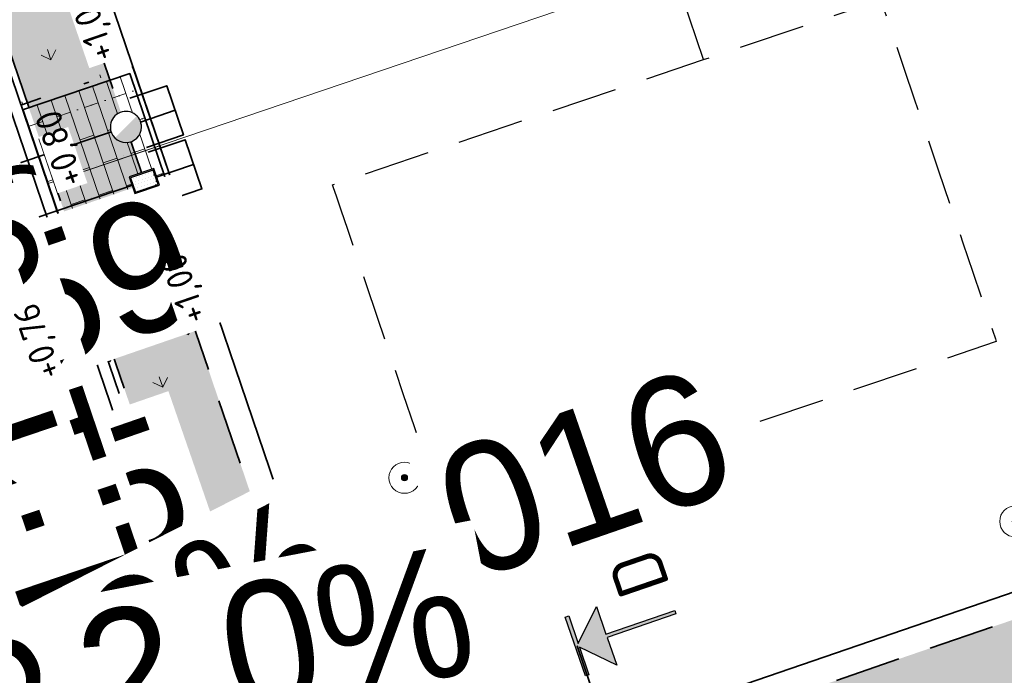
# Model space of a CAD drawing. Header units: metres. Extents: x 264779 to 275389, y 575281 to 580396.
# Tile 48 of 174: x 265297 to 265316, y 576972 to 576984. Entities that reach past the tile are written whole.
import ezdxf
from ezdxf.enums import TextEntityAlignment as Align

# ---------------------------------------------------------------- set-up
doc = ezdxf.new("R2018")
doc.units = ezdxf.units.M
doc.set_wipeout_variables(frame=1)
for name, pattern in [('AM-AS', [16, 10, -2, 2, -2]), ('B-WE-RI-HWA_HUISAANSLUITING_PVC_160-G', [20, 6.5, -1.5, 2.5, -1.5, 2.5, -1.5, 2.5, -1.5]), ('B-WE-RI-HWA_PVC_315-G', [10, 2, -1.125, 0.75, -1.125, 2, -1.125, 0.75, -1.125]), ('B-WE-VH-KANTOPSLUITING_OPSLUITBAND_[AFMETINGEN1]-G', [10, 5.5, -0.875, 0, -0.875, 1, -0.875, 0, -0.875]), ('B-WE-VH-KANTOPSLUITING_TROTTOIRBAND_RWS_[AFMETINGEN1]-G', [10, 2.5, -1.5, 0, -1.5, 0, -1.5, 0, -1.5, 0, -1.5]), ('DASHED', [19.049999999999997, 12.7, -6.35]), ('XX-CENTER', [8, 5, -1, 1, -1])]:
    doc.linetypes.add(name, pattern=pattern)
for name, color, linetype, lineweight in [('B-ME-MO-BORING-S', 252, 'Continuous', 18), ('N-CO-AM-AS-G', 10, 'AM-AS', 9), ('N-OI-RI-ALGEMEEN-B.O.B.-T25', 7, 'Continuous', 25), ('N-OI-RI-ALGEMEEN-INFORMATIE-T25', 7, 'Continuous', 25), ('N-OI-RI-ALGEMEEN-STROOMRICHTING-S', 7, 'Continuous', 25), ('N-OI-RI-ALGEMEEN-VERHANG-T25', 7, 'Continuous', 25), ('N-WE-GW-BERM-G', 90, 'Continuous', 35), ('N-WE-KL-TRACE-A', 7, 'Continuous', 25), ('N-WE-KL-TRACE-G', 7, 'DASHED', 35), ('N-WE-VH-GOOT_SBS-G', 40, 'Continuous', 35), ('N-WE-VH-KANTOPSLUITING_ELEMENT_VERLOOPBAND_110-220x250_190-220x160-G', 40, 'Continuous', 35), ('N-WE-VH-KANTOPSLUITING_INRITBAND_190-220x160-G', 60, 'B-WE-VH-KANTOPSLUITING_GAZONBAND_[AFMETINGEN1]-G', 35), ('N-WE-VH-KANTOPSLUITING_OPSLUITBAND_100x200-G', 60, 'B-WE-VH-KANTOPSLUITING_OPSLUITBAND_[AFMETINGEN1]-G', 35), ('N-WE-VH-KANTOPSLUITING_TROTTOIRBAND_RWS_110-220x250-G', 60, 'B-WE-VH-KANTOPSLUITING_TROTTOIRBAND_RWS_[AFMETINGEN1]-G', 35), ('N-WE-VH-VERHARDING_STRAATBAKSTEEN_DIKFORMAAT_HALF-G', 40, 'Continuous', 35), ('N-WE-VH-VERHARDING_STRAATBAKSTEEN_DIKFORMAAT_KEPER-G', 40, 'Continuous', 35), ('N-XX-AL-HOOGTELABEL-T25-M', 7, 'Continuous', 25), ('T-WE-GR-TOEKOMSTIG-G', 3, 'DASHED', 25), ('X-XX-AL-AANPIJLING-T25', 7, 'Continuous', 25), ('X-XX-AL-PROFIELLIJN-S', 7, 'Continuous', 25), ('X-XX-AL-T18-1000', 10, 'Continuous', 18), ('X-XX-AL-VERKANTING_DAKPROFIEL-S', 7, 'Continuous', 25), ('X-XX-AL-VERWIJZING_DOORSNEDE-G', 7, 'XX-CENTER', 35)]:
    doc.layers.add(name, color=color, linetype=linetype, lineweight=lineweight)
for name, color, linetype, lineweight, true_color in [('N-BH-KG-GRENS_PERCEEL-G', 160, 'KG-PERCEEL', 18, 0x003fff), ('N-GV-GR-GRAS_BERMKRUIDENMENGSEL-A', 7, 'Continuous', 18, 0x00a500), ('N-OI-RI-DWA_ERFSCHEIDINGSPUT-S', 20, 'Continuous', 25, 0xff3f00), ('N-OI-RI-DWA_HUISAANSLUITING_PVC_160-G', 20, 'B-WE-RI-DWA_HUISAANSLUITING_PVC_160-G', 35, 0xff3f00), ('N-OI-RI-DWA_PVC_250-G', 20, 'B-WE-RI-DWA_PVC_250-G', 35, 0xff3f00), ('N-OI-RI-HWA_HUISAANSLUITING_PVC_160-G', 150, 'B-WE-RI-HWA_HUISAANSLUITING_PVC_160-G', 35, 0x007fff), ('N-OI-RI-HWA_HULPSTUK-S', 150, 'Continuous', 25, 0x007fff), ('N-OI-RI-HWA_PVC_315-G', 150, 'B-WE-RI-HWA_PVC_315-G', 35, 0x007fff), ('N-WE-RI-DWA_AFDEKKAP-G', 20, 'Continuous', 35, 0xff3f00), ('N-WE-RI-HWA_AFDEKKAP-G', 150, 'Continuous', 35, 0x007fff), ('N-WE-VH-VERHARDING_STRAATBAKSTEEN_DIKFORMAAT_HALF_PAARS-BRUIN-A', 7, 'Continuous', 18, 0x66332b), ('N-WE-VH-VERHARDING_STRAATBAKSTEEN_DIKFORMAAT_KEPER-ROOD-PAARS-A', 7, 'Continuous', 18, 0xa45729)]:
    doc.layers.add(name, color=color, linetype=linetype, lineweight=lineweight, true_color=true_color)
doc.layers.add('X-XX-AL-HULPLAAG-G', color=6, linetype='Continuous', lineweight=18, plot=False)
doc.styles.add('NLCS-ISO', font='NLCS-ISO.ttf')
doc.styles.add('NLCS-ISO-ANNOTATIVE-T18', font='NLCS-ISO.ttf', dxfattribs={"height": 1.8})
doc.styles.add('NLCS-ISO-ANNOTATIVE-T25', font='NLCS-ISO.ttf', dxfattribs={"height": 2.5})
doc.styles.add('NLCS-ISO-M1000-T25', font='NLCS-ISO.ttf', dxfattribs={"height": 2.5})
doc.styles.get("Standard").update_dxf_attribs({"font": 'arial.ttf'})
doc.linetypes.add('B-WE-RI-DWA_HUISAANSLUITING_PVC_160-G', pattern='A,2.5,-1,[160,NLCS.shx,S=0.25,R=0,X=0,Y=0],-1.5,[160,NLCS.shx,S=0.25,R=0,X=0,Y=0],-1.5,[160,NLCS.shx,S=0.25,R=0,X=0,Y=0],-1,2.5', length=10)
doc.linetypes.add('B-WE-RI-DWA_PVC_250-G', pattern='A,6,-5.5,["O   O   O",NLCS-ISO,S=0.5,R=0,X=-2.5,Y=-0.2],-3.5,5', length=20)
doc.linetypes.add('B-WE-VH-KANTOPSLUITING_GAZONBAND_[AFMETINGEN1]-G', pattern='A,4,-3,[160,NLCS.shx,S=0.25,R=0,X=0,Y=0],-3', length=10)
doc.linetypes.add('KG-PERCEEL', pattern='A,2.75,-1,["P",Standard,S=0.9,R=0,X=-0.5,Y=-0.45],-1,2.75,-1,[5,NLCS.shx,S=0.375,R=0,X=0,Y=0],-1', length=9.5)
doc.dimstyles.new('NLCS-ANNOTATIVE-T25-SCHRAP', dxfattribs={"dimtxt": 2.5, "dimasz": 1.4, "dimexe": 2, "dimexo": 2, "dimgap": 0.7, "dimtad": 1, "dimzin": 0, "dimtxsty": 'NLCS-ISO-ANNOTATIVE-T25', "dimblk": 'OBLIQUE', "dimcen": 2.5, "dimdle": 2, "dimclrd": 256, "dimclre": 256, "dimclrt": 256, "dimadec": 1, "dimazin": 0, "dimtfac": 1, "dimtofl": 0, "dimtmove": 1, "dimatfit": 0, "dimldrblk": 'OBLIQUE', "dimfxl": 2, "dimfxlon": 1, "dimtfillclr": 256, "dimtolj": 1, "dimtzin": 0, "dimlwd": 18, "dimlwe": 18, "dimarcsym": 0})

# ---------------------------------------------------------------- blocks, each defined once
blk = doc.blocks.new('_Oblique')
at = {"color": 0, "linetype": 'ByBlock', "lineweight": -2}
blk.add_line((-0.5, -0.5), (0.5, 0.5), dxfattribs=at)
blk = doc.blocks.new('*D119')
at = {"layer": 'Defpoints', "color": 0, "transparency": 16777216}
for p in [(265317.8720131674, 576974.1529578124), (265303.5916936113, 576969.2490405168), (265305.5659922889, 576964.1117633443)]:
    blk.add_point(p, dxfattribs=at)
at = {"layer": 'X-XX-AL-AANPIJLING-T25', "lineweight": 18, "transparency": 16777216}
for p, q in [((265319.7882556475, 576968.5728157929), (265317.7420983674, 576974.5312726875)), ((265317.4936982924, 576974.0230430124), (265318.2503280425, 576974.2828726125)), ((265319.2800259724, 576968.821215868), (265320.0366557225, 576969.081045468))]:
    blk.add_line(p, q, dxfattribs=at)
at = {"layer": 'X-XX-AL-AANPIJLING-T25', "lineweight": 18, "transparency": 16777216, "xscale": 0.28, "yscale": 0.28, "zscale": 0.28}
for p, rotation in [((265317.8720131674, 576974.1529578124), 108.9526709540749), ((265319.6583408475, 576968.9511306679), 288.9526709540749)]:
    blk.add_blockref('_Oblique', p, dxfattribs=dict(at, rotation=rotation))
at = {"layer": 'X-XX-AL-AANPIJLING-T25', "transparency": 16777216, "insert": (265318.3490306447, 576971.40913796), "char_height": 0.5, "attachment_point": 5, "rotation": 108.95267095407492, "style": 'NLCS-ISO-ANNOTATIVE-T25', "bg_fill": 3, "box_fill_scale": 1.1, "bg_fill_color": 256, "bg_fill_true_color": 13158600, "bg_fill_transparency": 0}
blk.add_mtext('\\A1;5,50', dxfattribs=at)
blk = doc.blocks.new('*U37')
h = blk.add_hatch(color=256)
h.dxf.hatch_style = 1
h.paths.add_polyline_path([(10.64005942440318, 3.653988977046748), (0, 0), (-10.64005942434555, -3.653988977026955), (0.8119975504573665, -2.364457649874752)])
at = {"flags": 128}
blk.add_lwpolyline([(10.64005942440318, 3.653988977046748), (0, 0), (-10.64005942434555, -3.653988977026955), (0.8119975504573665, -2.364457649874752)], close=True, dxfattribs=at)
at = {"lineweight": 30, "flags": 27}
blk.add_attdef('HELLING_2', text='', height=2.499999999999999, rotation=206.9533991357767, dxfattribs=at).set_placement((10.71859738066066, -1.763949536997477), align=Align.TOP_LEFT)
at = {"lineweight": 30}
blk.add_attdef('HELLING', text='', height=2.5, rotation=190.9533991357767, dxfattribs=at).set_placement((-1.23282148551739, -6.608771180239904), align=Align.TOP_LEFT)
blk = doc.blocks.new('Boring uitgevoerd door derden')
h = blk.add_hatch(color=256)
h.dxf.hatch_style = 1
edge = h.paths.add_edge_path()
edge.add_arc((0, 0), 0.3, 0, 360)
for radius in [1.5, 0.3]:
    blk.add_circle((0, 0), radius)
at = {"lineweight": 30, "flags": 104}
blk.add_attdef('01', text='', height=1.8, dxfattribs=at).set_placement((2.521141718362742, 0.9948078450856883), align=Align.TOP_LEFT)
blk = doc.blocks.new('*U150')
at = {"flags": 128}
blk.add_lwpolyline([(-8.381903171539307e-09, -4.656612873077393e-10), (-86.20789492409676, 253.6943789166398)], dxfattribs=at)
at = {"layer": 'N-OI-RI-ALGEMEEN-B.O.B.-T25', "lineweight": 30, "ltscale": 0.5, "oblique": 30, "flags": 8}
for tag, p in [('+0,00', (-83.66676012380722, 244.6481309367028)), ('+0,01', (-1.323742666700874, 2.33425459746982))]:
    blk.add_attdef(tag, text='', height=2.5, rotation=108.7682761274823, dxfattribs=at).set_placement(p, align=Align.BOTTOM_LEFT)
at = {"layer": 'N-OI-RI-ALGEMEEN-INFORMATIE-T25', "lineweight": 30, "ltscale": 0.5, "oblique": 30, "flags": 8}
blk.add_attdef('BETON%%C160', text='', height=2.5, rotation=108.7682761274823, dxfattribs=at).set_placement((-46.49143291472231, 146.0819556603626), align=Align.BOTTOM_RIGHT)
at = {"layer": 'N-OI-RI-ALGEMEEN-VERHANG-T25', "lineweight": 30, "ltscale": 0.5, "oblique": 30, "flags": 8}
blk.add_attdef('1:1000', text='', height=2.5, rotation=108.7682761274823, dxfattribs=at).set_placement((-46.02916097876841, 133.8942856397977), align=Align.BOTTOM_LEFT)
blk = doc.blocks.new('*U155')
at = {"layer": 'N-OI-RI-ALGEMEEN-B.O.B.-T25', "lineweight": 30, "ltscale": 0.5, "oblique": 30, "flags": 42}
for tag, p in [('+0,00', (260.7028450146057, 89.43744039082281)), ('+0,01', (2.655698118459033, 0.3851060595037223))]:
    blk.add_attdef(tag, text='', height=2.5, rotation=19.04007004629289, dxfattribs=at).set_placement(p, align=Align.TOP_LEFT)
at = {"layer": 'N-OI-RI-ALGEMEEN-INFORMATIE-T25', "lineweight": 30, "ltscale": 0.5, "oblique": 30, "flags": 43}
blk.add_attdef('BETON%%C160', text='', height=2.5, rotation=19.04007004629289, dxfattribs=at).set_placement((110.9467408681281, 41.43568068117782), align=Align.TOP_RIGHT)
at = {"layer": 'N-OI-RI-ALGEMEEN-VERHANG-T25', "lineweight": 30, "ltscale": 0.5, "oblique": 30, "flags": 43}
blk.add_attdef('1:1000', text='', height=2.5, rotation=19.04007004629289, dxfattribs=at).set_placement((101.9826987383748, 34.66385445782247), align=Align.TOP_LEFT)
blk = doc.blocks.new('*U154')
at = {"layer": 'N-OI-RI-ALGEMEEN-STROOMRICHTING-S', "ltscale": 0.9999899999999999}
blk.add_hatch(color=256, dxfattribs=at).paths.add_polyline_path([(-27.05321603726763, 79.54384361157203), (-24.35620239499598, 74.51933879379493), (-26.13155604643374, 73.91622652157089)])
at = {"flags": 128}
blk.add_lwpolyline([(-9.778887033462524e-09, -9.313225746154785e-10), (-30.62891586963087, 90.16092047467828)], dxfattribs=at)
at = {"layer": 'N-OI-RI-ALGEMEEN-STROOMRICHTING-S', "ltscale": 0.9999899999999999}
blk.add_lwpolyline([(-27.05321604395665, 79.54384360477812), (-24.35620240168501, 74.51933878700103), (-26.13155605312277, 73.916226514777)], close=True, dxfattribs=at)
at = {"layer": 'N-OI-RI-ALGEMEEN-B.O.B.-T25', "lineweight": 30, "ltscale": 0.5, "oblique": 30, "flags": 58}
for tag, p in [('+0,00', (-27.13311393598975, 81.43903206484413)), ('+0,01', (-0.3722748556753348, 2.657527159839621))]:
    blk.add_attdef(tag, text='', height=2.5, rotation=108.7633370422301, dxfattribs=at).set_placement(p, align=Align.TOP_LEFT)
at = {"layer": 'N-OI-RI-ALGEMEEN-INFORMATIE-T25', "lineweight": 30, "ltscale": 0.5, "oblique": 30, "flags": 58}
blk.add_attdef('BETON%%C160', text='', height=2.5, rotation=108.7633370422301, dxfattribs=at).set_placement((-27.7273117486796, 72.27935525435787), align=Align.TOP_RIGHT)
at = {"layer": 'N-OI-RI-ALGEMEEN-VERHANG-T25', "lineweight": 30, "ltscale": 0.5, "oblique": 30, "flags": 58}
blk.add_attdef('1:1000', text='', height=2.5, rotation=108.7633370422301, dxfattribs=at).set_placement((-18.58526234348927, 56.21849949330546), align=Align.TOP_LEFT)
blk = doc.blocks.new('*U156')
for p, q in [((-0.4999999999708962, 0), (-5.820766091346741e-11, 0.1099999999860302)), ((-5.820766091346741e-11, 0.1099999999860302), (-0.5000000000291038, 0.1099999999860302)), ((-0.5000000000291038, 0.1099999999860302), (-0.4999999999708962, 0)), ((0, 0), (-5.820766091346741e-11, 0.1099999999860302)), ((-0.4999999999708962, 0), (0, 0))]:
    blk.add_line(p, q)
blk = doc.blocks.new('*U174')
at = {"ltscale": 0.9999899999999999}
blk.add_wipeout([(-1.125000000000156, 0.7499999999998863), (1.124999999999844, 0.7499999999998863), (1.124999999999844, -0.7499999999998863), (-1.125000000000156, -0.7499999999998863)], dxfattribs=at)
h = blk.add_hatch(color=256, dxfattribs=at)
h.paths.add_polyline_path([(1.124999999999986, 0.7499999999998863), (-1.124999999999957, 0.7499999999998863), (-1.124999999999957, -0.7499999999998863), (1.124999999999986, -0.7499999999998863)])
h.paths.add_polyline_path([(1.025000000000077, 0.6499999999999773), (1.025000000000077, -0.6499999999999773), (-1.025000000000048, -0.6499999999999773), (-1.025000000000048, 0.6499999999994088)], flags=16)
h = blk.add_hatch(dxfattribs=at)
h.set_pattern_fill('DOTS', color=256, scale=0.175, style=0)
h.set_pattern_definition([(0, (-0.9750000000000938, -0.6000000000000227), (0.13890625, 0.2778125), [0, -0.2778125])])
h.paths.add_polyline_path([(-1.025000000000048, -0.6499999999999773), (1.025000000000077, -0.6499999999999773), (1.025000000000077, 0.6499999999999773), (-1.025000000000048, 0.6499999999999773)])
at = {"ltscale": 0.9999899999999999, "flags": 128}
for points in [[(-1.124999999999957, -0.7499999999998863), (1.124999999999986, -0.7499999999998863), (1.124999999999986, 0.7499999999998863), (-1.124999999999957, 0.7499999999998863)], [(-1.025000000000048, -0.6499999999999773), (1.025000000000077, -0.6499999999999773), (1.025000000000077, 0.6499999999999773), (-1.025000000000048, 0.6499999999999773)], [(-1.025000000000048, -0.6499999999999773), (1.025000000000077, -0.6499999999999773), (1.025000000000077, 0.6499999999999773), (-1.025000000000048, 0.6499999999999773)]]:
    blk.add_lwpolyline(points, close=True, dxfattribs=at)
blk = doc.blocks.new('N-SRI-PUT_VWA_KUNSTSTOF-SO')
at = {"ltscale": 0.9999899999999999}
blk.add_wipeout([(9.540979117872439e-18, 1.4999999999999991), (-0.5856952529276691, 1.3809276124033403), (-1.164229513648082, 0.9458169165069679), (-1.449394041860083, 0.3863378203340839), (-1.491053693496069, -0.16358142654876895), (-1.403250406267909, -0.529988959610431), (-1.1882968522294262, -0.9153964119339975), (-0.8418268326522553, -1.2415021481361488), (-0.33375398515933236, -1.4623981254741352), (0.5193889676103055, -1.4072082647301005), (0.9838403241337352, -1.1322800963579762), (1.3797375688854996, -0.5884931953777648), (1.5, 0), (1.2940582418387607, 0.7585599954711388), (1.0698379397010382, 1.0514022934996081), (0.7324707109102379, 1.3090021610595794), (0.39933831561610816, 1.445866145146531)], dxfattribs=at)
h = blk.add_hatch(color=256, dxfattribs=at)
edge = h.paths.add_edge_path()
edge.add_line((1.042766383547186, 1.078257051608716), (-1.063365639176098, -1.057947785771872))
edge.add_arc((2.028708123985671e-16, 0), 1.5, 224.8536663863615, 405.9586295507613)
at = {"ltscale": 0.9999899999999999, "flags": 128}
blk.add_lwpolyline([(1.5, 0, 0.9999999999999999), (-1.5, 0, 0.9999999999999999), (1.5, 0)], format="xyb", close=True, dxfattribs=at)
blk = doc.blocks.new('*U183')
for points in [[(0.06792038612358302, 103.0020149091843), (0.4179194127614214, 103.0011894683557), (0.4112555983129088, 100.1756343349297), (3.242911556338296, 102.9945269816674), (3.236237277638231, 100.1645348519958), (10.23621781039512, 100.1480260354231), (10.23541595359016, 99.80802698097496), (3.235435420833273, 99.82453579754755), (3.228761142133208, 96.9945436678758), (0.4104307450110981, 99.8258844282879), (0.4037600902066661, 96.99742888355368), (0.05376106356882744, 96.99825432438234)], [(-0.1820836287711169, -3.003356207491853), (0.1679153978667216, -3.004181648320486), (0.1745867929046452, -0.1754122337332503), (2.992916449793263, -3.00706686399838), (2.999590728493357, -0.1770747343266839), (9.99957126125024, -0.1935835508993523), (10.0003731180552, 0.1464155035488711), (3.000392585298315, 0.162924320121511), (3.007066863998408, 2.992916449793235), (0.1754122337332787, 0.1745867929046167), (0.1820747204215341, 2.999578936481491), (-0.1679243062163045, 3.000404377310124)]]:
    blk.add_hatch(color=256).paths.add_polyline_path(points)
at = {"linetype": 'Continuous'}
for points in [[(0.06792038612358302, 103.0020149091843), (0.4179194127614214, 103.0011894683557), (0.4112555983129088, 100.1756343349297), (3.242911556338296, 102.9945269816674), (3.236237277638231, 100.1645348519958), (10.23621781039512, 100.1480260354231), (10.23541595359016, 99.80802698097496), (3.235435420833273, 99.82453579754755), (3.228761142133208, 96.9945436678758), (0.4104307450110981, 99.8258844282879), (0.4037600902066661, 96.99742888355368), (0.05376106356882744, 96.99825432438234), (0.06792038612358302, 103.0020149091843)], [(0.1679153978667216, -3.004181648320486), (0.1695092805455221, -2.328351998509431), (0.1745860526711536, -0.1757261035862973), (0.9114000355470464, -0.9157091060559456), (2.992916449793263, -3.007066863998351), (2.999590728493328, -0.1770747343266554), (9.999571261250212, -0.1935835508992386), (10.00037311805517, 0.146415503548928), (3.000392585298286, 0.1629243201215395), (3.007066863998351, 2.992916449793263), (1.591239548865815, 1.583751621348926), (0.1754109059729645, 0.1740238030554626), (0.1820747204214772, 2.999578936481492), (-0.1679243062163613, 3.000404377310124), (-0.1820836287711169, -3.003356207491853)]]:
    blk.add_lwpolyline(points, dxfattribs=at)
at = {"layer": 'X-XX-AL-VERWIJZING_DOORSNEDE-G'}
blk.add_lwpolyline([(0, 0), (0.2358402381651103, 99.99972189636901)], dxfattribs=at)
at = {"char_height": 4.999999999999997, "attachment_point": 2, "rotation": 89.86487337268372, "style": 'NLCS-ISO', "bg_fill": 3, "box_fill_scale": 1.15, "bg_fill_color": 256, "bg_fill_transparency": 0}
for insert in [(5.635316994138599, 104.6480328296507), (5.368562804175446, -4.848520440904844)]:
    blk.add_mtext('D', dxfattribs=dict(at, insert=insert))

msp = doc.modelspace()

# ---------------------------------------------------------------- hatches: boundary and pattern name
at = {"layer": 'N-GV-GR-GRAS_BERMKRUIDENMENGSEL-A'}
h = msp.add_hatch(dxfattribs=at)
h.set_pattern_fill('AGR-KRUIDEN', color=256, scale=0.562500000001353, pattern_type=2)
h.set_pattern_definition([(109.0885257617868, (229482.5457158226, 679358.1830039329), (-1.011904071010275, 0.4916046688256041), [0.2109375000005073, -1.38005275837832]), (64.0885257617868, (229482.5457158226, 679358.1830039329), (-1.011904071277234, 0.4916046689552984), [0.2109375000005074, -0.9140625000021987]), (154.0885257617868, (229482.5457158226, 679358.1830039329), (-0.4916046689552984, -1.011904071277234), [0.2109375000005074, -0.9140625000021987])])
h.paths.add_polyline_path([(265296.5855201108, 576982.7895588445), (265295.9822252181, 576984.5648403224), (265298.1401645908, 576985.2981740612), (265298.7420171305, 576983.5224024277)])
h = msp.add_hatch(dxfattribs=at)
h.set_pattern_fill('AGR-KRUIDEN', color=256, scale=0.562500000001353, pattern_type=2)
h.set_pattern_definition([(109.0885257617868, (229484.1786392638, 679353.3778932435), (-1.011904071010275, 0.4916046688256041), [0.2109375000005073, -1.38005275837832]), (64.0885257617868, (229484.1786392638, 679353.3778932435), (-1.011904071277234, 0.4916046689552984), [0.2109375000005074, -0.9140625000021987]), (154.0885257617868, (229484.1786392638, 679353.3778932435), (-0.4916046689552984, -1.011904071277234), [0.2109375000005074, -0.9140625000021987])])
h.paths.add_polyline_path([(265298.5804254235, 576976.9192647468), (265297.6151486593, 576979.7597296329), (265299.7730880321, 576980.4930633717), (265300.7369224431, 576977.65210833)])
h = msp.add_hatch(dxfattribs=at)
h.set_pattern_fill('AGR-KRUIDEN', color=256, scale=0.562500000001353, pattern_type=2)
h.set_pattern_definition([(109.0885257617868, (229946.4539325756, 679547.0011022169), (-1.011904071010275, 0.4916046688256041), [0.2109375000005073, -1.38005275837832]), (64.0885257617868, (229946.4539325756, 679547.0011022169), (-1.011904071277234, 0.4916046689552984), [0.2109375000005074, -0.9140625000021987]), (154.0885257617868, (229946.4539325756, 679547.0011022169), (-0.4916046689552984, -1.011904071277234), [0.2109375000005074, -0.9140625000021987])])
h.paths.add_polyline_path([(265308.3206089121, 576970.8730356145), (265303.5916936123, 576969.2490405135), (265301.9831511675, 576973.9832343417, 0.1187619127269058), (265300.0036374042, 576972.7312600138), (265301.271455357, 576969.0005244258, 0.303467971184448), (265306.370562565, 576965.0923726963, 0.3403760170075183)])
at = {"layer": 'N-WE-KL-TRACE-A'}
h = msp.add_hatch(dxfattribs=at)
h.set_pattern_fill('DOTS', color=256, scale=0.5, angle=-0.06904606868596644)
h.set_pattern_definition([(19.01947969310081, (53607.36198386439, 115305.8521389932), (0.0233067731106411, 0.1759509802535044), [0, -0.15875])])
h.paths.add_polyline_path([(265327.7550558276, 576975.2739278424), (265328.2844766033, 576973.7323061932), (265330.6489358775, 576974.5442990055), (265330.811333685, 576974.0714124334), (265328.4468761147, 576973.2594146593), (265331.0257819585, 576965.7498924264), (265333.3902396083, 576966.5618899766), (265333.5526391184, 576966.0889984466), (265330.7152899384, 576965.1146013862), (265327.2821642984, 576975.1115283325), (265302.249926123, 576966.5150046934), (265296.3305568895, 576983.9366408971), (265248.5429066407, 576967.4441912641), (265253.8439944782, 576952.0840393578), (265253.3713505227, 576951.9209207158), (265248.0702626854, 576967.2810726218), (265234.3635897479, 576962.5506326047), (265234.2004711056, 576963.0232765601), (265259.959607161, 576971.9132565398), (265257.0724071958, 576980.2790545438), (265257.5450511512, 576980.4421731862), (265260.4322511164, 576972.076375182), (265286.900312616, 576981.2110191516), (265284.0131126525, 576989.5768171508), (265284.4857566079, 576989.7399357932), (265287.3729565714, 576981.374137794), (265296.169700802, 576984.4100657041), (265285.3528209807, 577016.2458471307), (265286.9151049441, 577016.7766661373), (265303.2796546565, 576968.6132182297), (265380.1514362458, 576995.0123793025), (265363.7853766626, 577042.6687481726), (265365.3459187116, 577043.2046665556), (265374.8911988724, 577015.4097419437), (265455.3517203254, 577043.0413412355), (265455.8875573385, 577041.4810361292), (265375.4271172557, 577013.8491998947), (265382.7773199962, 576992.4461265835), (265464.4897470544, 577020.5076558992), (265464.6521448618, 577020.034769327), (265462.2876872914, 577019.222771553), (265464.8665931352, 577011.71324932), (265467.231050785, 577012.5252468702), (265467.3934502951, 577012.0523553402), (265464.5561011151, 577011.0779582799), (265461.8147957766, 577019.0603719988), (265382.9397195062, 576991.9732350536), (265393.0300972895, 576962.5874087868), (265427.3383926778, 576974.3693673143), (265424.6274317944, 576982.2671445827), (265426.1879756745, 576982.8030576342), (265428.8989365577, 576974.9052803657), (265473.5102490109, 576990.2254420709), (265474.049848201, 576988.66616275), (265393.5660277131, 576961.0268316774), (265400.9270882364, 576939.5957721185), (265399.3665461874, 576939.0598537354), (265392.0054838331, 576960.4909186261), (265390.5868075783, 576960.0037249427), (265390.0508771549, 576961.5643020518), (265391.4695534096, 576962.0514957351), (265380.6873546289, 576993.4518372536), (265356.2798728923, 576985.0698662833), (265359.7129985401, 576975.0729393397), (265356.8756493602, 576974.0985422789), (265356.7132498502, 576974.571433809), (265359.0777074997, 576975.3834313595), (265356.4988016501, 576982.8929535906), (265354.1343439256, 576982.0809562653), (265353.9719461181, 576982.5538428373), (265356.3364021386, 576983.3658451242), (265355.8069813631, 576984.9074667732)])
at = {"layer": 'N-WE-VH-VERHARDING_STRAATBAKSTEEN_DIKFORMAAT_HALF_PAARS-BRUIN-A'}
h = msp.add_hatch(dxfattribs=at)
h.set_pattern_fill('AVH-SBS_DIKFORMAAT_HALFST', color=256, scale=28.12500000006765, angle=269.6808046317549, pattern_type=2)
h.set_pattern_definition([(288.7693303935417, (53607.36198387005, 115305.8521389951), (0.2662935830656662, 0.09049469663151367), []), (18.76933039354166, (53607.72396265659, 115304.7869646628), (-0.3619787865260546, 1.065174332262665), [0.2812500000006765, -0.2812500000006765]), (18.76933039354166, (53607.80926684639, 115305.4100465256), (-0.3619787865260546, 1.065174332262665), [0.2812500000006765, -0.2812500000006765]), (288.7693303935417, (53607.67612005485, 115305.3647991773), (0.5325871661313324, 0.1809893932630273), [0, -0.5625000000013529, 0, 0, 0]), (288.7693303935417, (53607.94241363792, 115305.4552938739), (0.5325871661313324, 0.1809893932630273), [0, -0.5625000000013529, 0, 0, 0])])
h.paths.add_polyline_path([(265298.6795058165, 576983.3955426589), (265296.6176960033, 576982.6948766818), (265297.5829727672, 576979.8544117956), (265299.6446312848, 576980.5550263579)])
at = {"layer": 'N-WE-VH-VERHARDING_STRAATBAKSTEEN_DIKFORMAAT_KEPER-ROOD-PAARS-A'}
h = msp.add_hatch(dxfattribs=at)
h.set_pattern_fill('AVH-SBS_DIKFORMAAT_KEPER', color=256, scale=28.12500000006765, angle=224.86, pattern_type=2)
h.set_pattern_definition([(243.9485257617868, (71648.13529439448, 116879.1800405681), (0.1782353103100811, -0.5191475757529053), [1.552500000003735, -0.7762500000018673]), (153.9485257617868, (71649.18136872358, 116878.6686721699), (0.1782353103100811, -0.5191475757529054), [1.552500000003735, -0.7762500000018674]), (243.9485257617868, (71647.88349978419, 116878.2230838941), (0.1782353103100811, -0.5191475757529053), [0, -2.328750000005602]), (243.9485257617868, (71648.57310349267, 116878.7500106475), (0.1782353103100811, -0.5191475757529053), [0, -2.328750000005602])])
edge = h.paths.add_edge_path()
edge.add_line((265295.6762521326, 576969.2418806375), (265295.677362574, 576969.2386158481))
edge.add_line((265295.677362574, 576969.2386158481), (265296.0290563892, 576968.1963505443))
edge.add_line((265296.0290563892, 576968.1963505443), (265300.2897537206, 576969.644265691))
edge.add_line((265300.2897537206, 576969.644265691), (265294.1440497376, 576987.7362342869))
edge.add_line((265294.1440497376, 576987.7362342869), (265291.3035848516, 576986.7709575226))
edge.add_arc((265285.1492442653, 576984.6795245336), 6.500000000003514, -27.0937569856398, 18.769330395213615, ccw=False)
edge.add_line((265290.9359500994, 576981.7191131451), (265294.8985211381, 576978.523281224))
edge.add_line((265294.8985211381, 576978.523281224), (265292.3700840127, 576972.990489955))
edge.add_arc((265289.523021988, 576967.1471828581), 6.50000000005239, 18.799727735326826, 64.0230490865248, ccw=False)

# ---------------------------------------------------------------- linework, layer by layer
at = {"layer": 'N-CO-AM-AS-G'}
msp.add_line((265301.2838449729, 576959.7335529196), (265294.8985211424, 576978.523281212), dxfattribs=at)
at = {"layer": 'N-OI-RI-DWA_HUISAANSLUITING_PVC_160-G', "flags": 128}
for points in [[(265299.5532418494, 576982.6890709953), (265298.7555256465, 576982.4180449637)], [(265298.4572701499, 576982.316711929), (265295.5320932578, 576981.3228759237)]]:
    msp.add_lwpolyline(points, dxfattribs=at)
at = {"layer": 'N-OI-RI-HWA_HUISAANSLUITING_PVC_160-G', "flags": 128}
for points in [[(265299.1093875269, 576981.376516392), (265299.9071037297, 576981.6475424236)], [(265294.6075592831, 576979.8470092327), (265298.8111320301, 576981.2751833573)]]:
    msp.add_lwpolyline(points, dxfattribs=at)
at = {"layer": 'N-WE-GW-BERM-G', "flags": 128}
for points in [[(265329.1921890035, 576978.0407139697), (265303.5916936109, 576969.2490405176), (265285.3141241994, 577023.0428067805)], [(265297.9047316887, 576978.9075901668), (265299.7714842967, 576980.4925183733)]]:
    msp.add_lwpolyline(points, dxfattribs=at)
at = {"layer": 'N-WE-KL-TRACE-G', "ltscale": 0.1}
for points in [[(265260.4322511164, 576972.076375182), (265286.900312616, 576981.2110191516), (265284.0131126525, 576989.5768171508), (265284.4857566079, 576989.7399357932), (265287.3729565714, 576981.374137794), (265296.169700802, 576984.4100657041), (265285.3528209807, 577016.2458471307), (265286.915104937, 577016.7766661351), (265286.9151049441, 577016.7766661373), (265303.2796546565, 576968.6132182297), (265380.1514362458, 576995.0123793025)], [(265355.8069813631, 576984.9074667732), (265327.7550558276, 576975.2739278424), (265328.2844766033, 576973.7323061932), (265330.6489358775, 576974.5442990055), (265330.811333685, 576974.0714124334), (265328.4468761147, 576973.2594146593), (265331.0257819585, 576965.7498924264), (265333.3902396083, 576966.5618899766), (265333.5526391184, 576966.0889984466), (265330.7152899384, 576965.1146013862), (265327.2821642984, 576975.1115283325), (265302.249926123, 576966.5150046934), (265296.3305568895, 576983.9366408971), (265248.5429066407, 576967.4441912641)]]:
    msp.add_lwpolyline(points, dxfattribs=at)
at = {"layer": 'N-WE-RI-DWA_AFDEKKAP-G', "flags": 128}
msp.add_lwpolyline([(265299.0039274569, 576981.9743700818), (265299.7140881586, 576982.2156489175), (265299.3923955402, 576983.1624930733), (265298.6822348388, 576982.9212142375)], dxfattribs=at)
at = {"layer": 'N-WE-RI-HWA_AFDEKKAP-G', "flags": 128}
msp.add_lwpolyline([(265299.3577893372, 576980.93284151), (265300.0679500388, 576981.1741203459), (265299.7462574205, 576982.1209645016), (265299.0360967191, 576981.8796856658)], dxfattribs=at)
at = {"layer": 'N-WE-VH-GOOT_SBS-G', "flags": 128}
msp.add_lwpolyline([(265233.7222271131, 576939.8869825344), (265241.2887028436, 576942.4849837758), (265234.9018812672, 576960.9909075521), (265287.106667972, 576979.0077970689, 0.4128277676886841), (265290.8301740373, 576986.6100780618), (265280.6442873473, 577016.5835059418), (265284.4274391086, 577017.8827087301), (265301.0631545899, 576968.9297374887, 0.4151548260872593), (265308.6928784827, 576965.1855926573), (265331.2075901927, 576972.917552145), (265331.3699897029, 576972.444660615), (265308.8552779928, 576964.7127011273, -0.41515482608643), (265300.5897437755, 576968.7688580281), (265284.1154254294, 577017.2468951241), (265281.2780616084, 577016.2724930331), (265291.3035848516, 576986.7709575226, -0.4128277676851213), (265287.2697866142, 576978.5351531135), (265235.5376438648, 576960.6813822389), (265241.9246297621, 576942.1747895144), (265241.4518238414, 576942.0123379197), (265233.8853455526, 576939.414339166)], format="xyb", close=True, dxfattribs=at)
at = {"layer": 'N-WE-VH-KANTOPSLUITING_INRITBAND_190-220x160-G', "flags": 128}
msp.add_lwpolyline([(265297.5829727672, 576979.8544117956), (265294.9847725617, 576987.4999873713)], dxfattribs=at)
at = {"layer": 'N-WE-VH-KANTOPSLUITING_OPSLUITBAND_100x200-G', "flags": 128}
msp.add_lwpolyline([(265297.6151486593, 576979.7597296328), (265299.7714842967, 576980.4925183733), (265298.7420171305, 576983.5224024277), (265296.5855201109, 576982.7895588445)], dxfattribs=at)
at = {"layer": 'N-WE-VH-VERHARDING_STRAATBAKSTEEN_DIKFORMAAT_HALF-G', "flags": 128}
msp.add_lwpolyline([(265296.6176960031, 576982.6948766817), (265298.6795058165, 576983.3955426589), (265299.6446312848, 576980.5550263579), (265297.5829727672, 576979.8544117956)], dxfattribs=at)
at = {"layer": 'T-WE-GR-TOEKOMSTIG-G', "ltscale": 0.1, "flags": 128}
msp.add_lwpolyline([(265309.7293852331, 576983.6652879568), (265308.577680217, 576987.0760907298), (265314.2623515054, 576988.9955990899), (265315.4140565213, 576985.5847963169), (265313.140188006, 576984.816992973)], dxfattribs=at)
msp.add_lwpolyline([(265304.8090788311, 576974.6683615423), (265304.7905803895, 576974.7231451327), (265304.7353050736, 576974.8868443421), (265304.6439102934, 576975.157512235), (265304.5174830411, 576975.5319296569), (265304.3575269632, 576976.0056435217), (265304.1659444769, 576976.5730197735), (265303.9450141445, 576977.2273103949), (265303.6973635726, 576977.9607336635), (265303.4497130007, 576978.694156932), (265303.2287826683, 576979.3484475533), (265303.037200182, 576979.9158238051), (265302.8772441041, 576980.38953767), (265302.7508168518, 576980.7639550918), (265302.6594220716, 576981.0346229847), (265302.6041467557, 576981.1983221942), (265302.5856483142, 576981.2531057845), (265309.7293852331, 576983.6652879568), (265313.140188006, 576984.816992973), (265313.1586864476, 576984.7622093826), (265313.2139617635, 576984.5985101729), (265313.3053565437, 576984.3278422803), (265313.4317837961, 576983.9534248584), (265313.591739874, 576983.4797109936), (265313.7833223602, 576982.9123347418), (265314.0042526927, 576982.2580441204), (265314.2519032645, 576981.5246208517), (265314.4995538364, 576980.7911975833), (265314.7204841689, 576980.1369069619), (265314.9120666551, 576979.5695307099), (265315.072022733, 576979.0958168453), (265315.1984499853, 576978.7213994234), (265315.2898447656, 576978.4507315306), (265315.3451200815, 576978.2870323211), (265315.3636185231, 576978.2322487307)], close=True, dxfattribs=at)
at = {"layer": 'X-XX-AL-HULPLAAG-G', "flags": 128}
msp.add_lwpolyline([(265309.1895901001, 576985.3831090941), (265297.1270524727, 576981.2838902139)], dxfattribs=at)

# ---------------------------------------------------------------- block references
at = {"layer": 'B-ME-MO-BORING-S'}
ref = msp.add_blockref('Boring uitgevoerd door derden', (265303.97, 576975.61), dxfattribs=dict(at, xscale=0.2, yscale=0.2, zscale=0.2, rotation=19.0885257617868))
lines = msp.add_mtext('016', dxfattribs={"layer": '0', "insert": (265304.3814369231, 576975.9629186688), "char_height": 2.5, "attachment_point": 1, "rotation": 19.088525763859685, "bg_fill": 3, "box_fill_scale": 1.125, "bg_fill_color": 256, "bg_fill_transparency": 0})
ref.add_attrib('01', '', (265304.3814369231, 576975.9629186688)).embed_mtext(lines)
ref = msp.add_blockref('Boring uitgevoerd door derden', (265315.73, 576974.77), dxfattribs=dict(at, xscale=0.2, yscale=0.2, zscale=0.2, rotation=19.0885257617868))
lines = msp.add_mtext('003', dxfattribs={"layer": '0', "insert": (265316.1414369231, 576975.1229186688), "char_height": 2.5, "attachment_point": 1, "rotation": 19.088525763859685, "bg_fill": 3, "box_fill_scale": 1.125, "bg_fill_color": 256, "bg_fill_transparency": 0})
ref.add_attrib('01', '', (265316.1414369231, 576975.1229186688)).embed_mtext(lines)
at = {"layer": 'N-WE-VH-KANTOPSLUITING_ELEMENT_VERLOOPBAND_110-220x250_190-220x160-G', "xscale": 2, "yscale": 2, "zscale": 2, "rotation": 288.7693303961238}
msp.add_blockref('*U156', (265297.6964309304, 576978.836803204), dxfattribs=at)

# ---------------------------------------------------------------- next in the draw order: texts
at = {"layer": 'X-XX-AL-T18-1000', "insert": (265299.7820506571, 576971.9284339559), "char_height": 0.3600000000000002, "width": 4.071600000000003, "attachment_point": 5, "rotation": 108.73015057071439, "style": 'NLCS-ISO-ANNOTATIVE-T18', "bg_fill": 3, "box_fill_scale": 1.1, "bg_fill_color": 256, "bg_fill_transparency": 0}
msp.add_mtext('MOLGOOT 7 STREK', dxfattribs=at)

# ---------------------------------------------------------------- next in the draw order: linework, layer by layer
at = {"layer": 'N-BH-KG-GRENS_PERCEEL-G'}
msp.add_lwpolyline([(265332.0295385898, 576979.015111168), (265326.6948987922, 576994.7506027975), (265298.1966177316, 576985.1275987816), (265303.5916936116, 576969.249040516)], close=True, dxfattribs=at)
at = {"layer": 'N-WE-VH-KANTOPSLUITING_TROTTOIRBAND_RWS_110-220x250-G', "ltscale": 0.9999899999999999, "flags": 128}
msp.add_lwpolyline([(265331.1361345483, 576973.125624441), (265308.6214227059, 576965.3936649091, -0.4151548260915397), (265301.2714553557, 576969.0005244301), (265297.9047316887, 576978.9075901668)], format="xyb", dxfattribs=at)
at = {"layer": 'N-WE-VH-VERHARDING_STRAATBAKSTEEN_DIKFORMAAT_KEPER-G', "flags": 128}
msp.add_lwpolyline([(265284.1154254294, 577017.2468951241), (265281.2780616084, 577016.2724930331), (265291.3035848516, 576986.7709575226, -0.4128277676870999), (265287.2697866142, 576978.5351531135), (265235.5376438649, 576960.6813822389), (265241.9246297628, 576942.1747895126), (265252.3296780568, 576945.7430860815, -0.4142080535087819), (265244.0648798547, 576949.7669550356), (265243.5431682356, 576951.2786390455, -0.4142135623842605), (265247.5669973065, 576959.5435528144), (265287.4024796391, 576973.2915542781, -0.4156007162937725), (265295.677362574, 576969.2386158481), (265296.1899358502, 576967.7229397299, -0.4128332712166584), (265292.1560220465, 576959.4870954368), (265290.9189836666, 576959.0601954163), (265292.6625331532, 576953.9831494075), (265295.3609635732, 576946.3101327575, -0.4150154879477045), (265300.3216953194, 576956.4954897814), (265300.1592958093, 576956.9683813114), (265332.8315852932, 576968.1886368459), (265331.3699897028, 576972.444660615), (265308.855277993, 576964.7127011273, -0.4151548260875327), (265300.5897437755, 576968.768858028)], format="xyb", close=True, dxfattribs=at)

# ---------------------------------------------------------------- next in the draw order: block references
at = {"layer": 'B-ME-MO-BORING-S'}
ref = msp.add_blockref('Boring uitgevoerd door derden', (265294.73, 576975.61), dxfattribs=dict(at, xscale=0.2, yscale=0.2, zscale=0.2, rotation=19.0885257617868))
lines = msp.add_mtext('015', dxfattribs={"layer": '0', "insert": (265293.9601554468, 576975.0573443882), "char_height": 2.5, "attachment_point": 1, "rotation": 19.088525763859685, "bg_fill": 3, "box_fill_scale": 1.125, "bg_fill_color": 256, "bg_fill_transparency": 0})
ref.add_attrib('01', '', (265293.9601554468, 576975.0573443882)).embed_mtext(lines)
at = {"layer": 'N-OI-RI-DWA_PVC_250-G'}
ref = msp.add_blockref('*U150', (265301.2589533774, 576964.4697533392), dxfattribs=dict(at, xscale=0.2, yscale=0.2, zscale=0.2))
lines = msp.add_mtext('-0,92', dxfattribs={"layer": 'N-OI-RI-ALGEMEEN-B.O.B.-T25', "ltscale": 0.5, "insert": (265300.994204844, 576964.9366042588), "char_height": 2.5, "attachment_point": 1, "rotation": 108.76827612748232, "bg_fill": 3, "box_fill_scale": 1.1, "bg_fill_color": 256, "bg_fill_transparency": 0})
ref.add_attrib('+0,01', '', (265300.994204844, 576964.9366042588)).embed_mtext(lines)
at = {"layer": 'N-OI-RI-HWA_PVC_315-G'}
ref = msp.add_blockref('*U155', (265240.0417914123, 576960.7811751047), dxfattribs=dict(at, xscale=0.2, yscale=0.2, zscale=0.2))
lines = msp.add_mtext('-0,59', dxfattribs={"layer": 'N-OI-RI-ALGEMEEN-B.O.B.-T25', "ltscale": 0.5, "insert": (265292.1823604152, 576978.668663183), "char_height": 2.5, "attachment_point": 1, "rotation": 19.040070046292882, "bg_fill": 3, "box_fill_scale": 1.1, "bg_fill_color": 256, "bg_fill_transparency": 0})
ref.add_attrib('+0,00', '', (265292.1823604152, 576978.668663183)).embed_mtext(lines)

# ---------------------------------------------------------------- next in the draw order: block references
at = {"layer": 'N-OI-RI-DWA_ERFSCHEIDINGSPUT-S', "xscale": 0.2, "yscale": 0.2, "zscale": 0.2, "rotation": 359.676792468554}
msp.add_blockref('N-SRI-PUT_VWA_KUNSTSTOF-SO', (265298.6063976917, 576982.3673783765), dxfattribs=at)
at = {"layer": 'N-OI-RI-HWA_HULPSTUK-S', "xscale": 0.2250000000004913, "yscale": 0.2250000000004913, "zscale": 0.2250000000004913, "rotation": 18.7653182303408}
msp.add_blockref('*U174', (265298.9602595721, 576981.3258498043), dxfattribs=at)
at = {"layer": 'X-XX-AL-PROFIELLIJN-S', "xscale": 0.2, "yscale": 0.2, "zscale": 0.2, "rotation": 19.0885257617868}
msp.add_blockref('*U183', (265313.7887711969, 576953.4547216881), dxfattribs=at)

# ---------------------------------------------------------------- next in the draw order: linework, layer by layer
at = {"layer": 'X-XX-AL-HULPLAAG-G'}
for p, q in [((265299.2567507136, 576982.0074604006), (265297.8364844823, 576981.5249214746)), ((265307.2927907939, 576972.3703828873), (265313.7887711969, 576953.4547216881))]:
    msp.add_line(p, q, dxfattribs=at)

# ---------------------------------------------------------------- next in the draw order: block references
at = {"layer": 'N-OI-RI-HWA_PVC_315-G'}
ref = msp.add_blockref('*U154', (265300.5573888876, 576961.0956537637), dxfattribs=dict(at, xscale=0.2, yscale=0.2, zscale=0.2))
lines = msp.add_mtext('1:1000', dxfattribs={"layer": 'N-OI-RI-ALGEMEEN-VERHANG-T25', "ltscale": 0.5, "insert": (265296.840336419, 576972.3393536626), "char_height": 2.5, "attachment_point": 1, "rotation": 108.76333704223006, "bg_fill": 3, "box_fill_scale": 1.1, "bg_fill_color": 256, "bg_fill_transparency": 0})
ref.add_attrib('1:1000', '', (265296.840336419, 576972.3393536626)).embed_mtext(lines)
lines = msp.add_mtext('-0,57', dxfattribs={"layer": 'N-OI-RI-ALGEMEEN-B.O.B.-T25', "ltscale": 0.5, "insert": (265300.4829339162, 576961.6271591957), "char_height": 2.5, "attachment_point": 1, "rotation": 108.76333704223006, "bg_fill": 3, "box_fill_scale": 1.1, "bg_fill_color": 256, "bg_fill_transparency": 0})
ref.add_attrib('+0,01', '', (265300.4829339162, 576961.6271591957)).embed_mtext(lines)
lines = msp.add_mtext('-0,59', dxfattribs={"layer": 'N-OI-RI-ALGEMEEN-B.O.B.-T25', "ltscale": 0.5, "insert": (265295.1307661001, 576977.3834601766), "char_height": 2.5, "attachment_point": 1, "rotation": 108.76333704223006, "bg_fill": 3, "box_fill_scale": 1.1, "bg_fill_color": 256, "bg_fill_transparency": 0})
ref.add_attrib('+0,00', '', (265295.1307661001, 576977.3834601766)).embed_mtext(lines)
lines = msp.add_mtext('PVC %%C315', dxfattribs={"layer": 'N-OI-RI-ALGEMEEN-INFORMATIE-T25', "ltscale": 0.5, "insert": (265295.0119265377, 576975.5515248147), "char_height": 2.5, "attachment_point": 1, "rotation": 108.76333704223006, "bg_fill": 3, "box_fill_scale": 1.1, "bg_fill_color": 256, "bg_fill_transparency": 0})
ref.add_attrib('BETON%%C160', '', (265295.0119265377, 576975.5515248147)).embed_mtext(lines)

# ---------------------------------------------------------------- next in the draw order: texts
at = {"layer": 'N-XX-AL-HOOGTELABEL-T25-M', "char_height": 0.4999999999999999, "width": 1.042879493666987, "attachment_point": 1, "style": 'NLCS-ISO-M1000-T25', "bg_fill": 3, "box_fill_scale": 1.1, "bg_fill_color": 256, "bg_fill_transparency": 0}
for s, insert, rotation in [('+1,00', (265297.9319923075, 576983.564410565), 108.95339915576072), ('+0,80', (265297.3281803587, 576981.1550042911), 108.95339915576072), ('+1,00', (265299.6957088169, 576978.513441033), 108.95339915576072), ('+0,76', (265296.9016145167, 576977.4449755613), 109.08852577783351)]:
    msp.add_mtext(s, dxfattribs=dict(at, insert=insert, rotation=rotation))

# ---------------------------------------------------------------- next in the draw order: dimensions: what is measured, and where the dimension line sits
at = {"layer": 'X-XX-AL-AANPIJLING-T25'}
dim = msp.add_linear_dim(base=(265317.8720131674, 576974.1529578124), p1=(265305.5659922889, 576964.1117633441), p2=(265303.5916936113, 576969.2490405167), angle=108.9526709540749, dimstyle='NLCS-ANNOTATIVE-T25-SCHRAP', override={"dimtad": 4, "dimtfill": 1}, dxfattribs=at)
dim.commit()
dim.dimension.update_dxf_attribs({"geometry": '*D119', "text_midpoint": (265318.3490306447, 576971.40913796)})

# ---------------------------------------------------------------- next in the draw order: block references
at = {"layer": 'X-XX-AL-VERKANTING_DAKPROFIEL-S'}
ref = msp.add_blockref('*U37', (265297.2560150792, 576971.5860182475), dxfattribs=dict(at, xscale=0.2, yscale=0.2, zscale=0.2, rotation=180))
lines = msp.add_mtext('2,0%', dxfattribs={"layer": '0', "insert": (265295.112295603, 576971.9388081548), "char_height": 2.5, "attachment_point": 1, "rotation": 26.953399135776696, "bg_fill": 3, "box_fill_scale": 1.15, "bg_fill_color": 256, "bg_fill_transparency": 0})
ref.add_attrib('HELLING_2', '', (265295.112295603, 576971.9388081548)).embed_mtext(lines)
lines = msp.add_mtext('2,0%', dxfattribs={"layer": '0', "insert": (265297.5025793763, 576972.9077724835), "char_height": 2.5, "attachment_point": 1, "rotation": 10.953399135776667, "bg_fill": 3, "box_fill_scale": 1.15, "bg_fill_color": 256, "bg_fill_transparency": 0})
ref.add_attrib('HELLING', '', (265297.5025793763, 576972.9077724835)).embed_mtext(lines)

doc.saveas('drawing.dxf')
